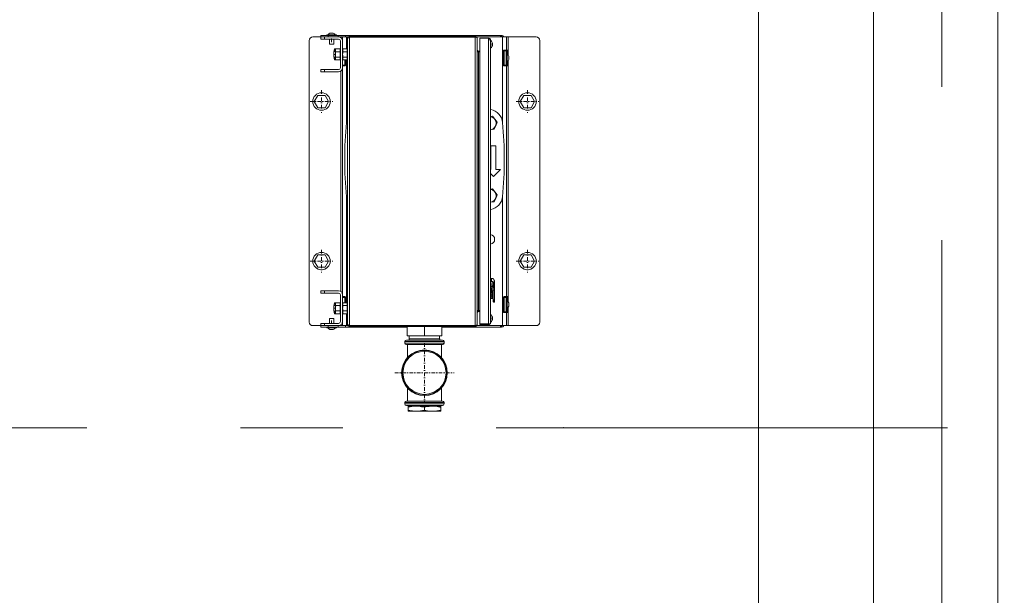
# Model space of a CAD drawing. Header units: millimetres. Extents: x -70269 to 35056, y -51814 to 48966.
# Tile 213 of 220: x -28812 to -27454, y 29549 to 30343. Entities that reach past the tile are written whole.
import ezdxf

# ---------------------------------------------------------------- set-up
doc = ezdxf.new("R2010")
doc.units = ezdxf.units.MM
for name, pattern in [('DASHDOT', [1, 0.5, -0.25, 0, -0.25]), ('Przerywana', [48, 24, -24]), ('Przerywana podwójnie', [109.361107, 52.916665, -21.166666, 14.111111, -21.166666])]:
    doc.linetypes.add(name, pattern=pattern)
for name, color, linetype, lineweight, true_color in [('00 - nowa technologia myjni_Nr_pióra__95', 7, 'Continuous', 20, 0x7c7c7c), ('103-Z Zakres opracowania_Nr_pióra__95', 7, 'Continuous', 140, 0x7c7c7c), ('410-K Osie główne_Nr_pióra__95', 7, 'Continuous', 20, 0x7c7c7c), ('420-K Ściany_Nr_pióra__95', 7, 'Continuous', 20, 0x7c7c7c), ('Nowe_460 - Stropy_Nr_pióra__95', 7, 'Continuous', 13, 0x7c7c7c)]:
    doc.layers.add(name, color=color, linetype=linetype, lineweight=lineweight, true_color=true_color)
doc.layers.add('201-A Ppoż_Nr_pióra__31', color=1, linetype='Continuous', lineweight=30)
doc.layers.add('XREF', color=8, linetype='Continuous', lineweight=9)
doc.linetypes.add('PPOZ REI 60', pattern='A,0,[1,A.01 RZUT PARTERU1.Shx,S=1.984127,R=0,X=0,Y=0],-400,0', length=400)

# ---------------------------------------------------------------- blocks, each defined once
blk = doc.blocks.new('parter 2025.10.15')
at = {"layer": '00 - nowa technologia myjni_Nr_pióra__95', "color": 8, "linetype": 'Continuous', "lineweight": 5}
for p, q in [((1004.82, 2487.19), (1004.82, 2448.39)), ((1006.42, 2487.69), (1005.32, 2487.69)), ((1007.42, 2487.89), (1006.42, 2487.89)), ((1006.42, 2487.89), (1006.42, 2487.69)), ((1006.42, 2487.69), (1006.92, 2487.69)), ((1006.42, 2487.39), (1006.42, 2487.69)), ((1006.42, 2487.39), (1006.92, 2487.39)), ((1006.92, 2487.69), (1008.87, 2487.69)), ((1006.92, 2487.39), (1006.92, 2487.69)), ((1006.92, 2487.39), (1008.87, 2487.39)), ((1007.9, 2487.99), (1007.24, 2487.99)), ((1007.24, 2487.89), (1007.24, 2487.99)), ((1007.24, 2487.89), (1007.24, 2487.99)), ((1008.81, 2487.89), (1007.42, 2487.89)), ((1007.42, 2487.89), (1007.42, 2487.69)), ((1007.62, 2487.39), (1007.62, 2486.69)), ((1007.62, 2487.39), (1007.62, 2486.69)), ((1007.69, 2488.22), (1007.79, 2488.22)), ((1007.79, 2488.22), (1007.79, 2488.22)), ((1007.79, 2488.22), (1007.79, 2488.22)), ((1007.79, 2488.22), (1007.79, 2488.22)), ((1007.79, 2488.22), (1007.8, 2488.22)), ((1007.8, 2488.22), (1008.01, 2488.22)), ((1008.6, 2487.99), (1007.9, 2487.99)), ((1008.02, 2488.22), (1008.01, 2488.22)), ((1008.01, 2488.22), (1008.02, 2488.22)), ((1008.02, 2488.22), (1008.02, 2488.22)), ((1008.02, 2488.22), (1008.14, 2488.22)), ((1008.15, 2488.22), (1008.14, 2488.22)), ((1008.15, 2488.22), (1008.14, 2488.22)), ((1008.22, 2487.39), (1008.22, 2486.69)), ((1008.22, 2487.39), (1008.22, 2486.69)), ((1008.6, 2487.89), (1008.6, 2487.99)), ((1009.85, 2487.89), (1008.81, 2487.89)), ((1008.81, 2487.89), (1008.81, 2487.69)), ((1009.85, 2487.69), (1008.87, 2487.69)), ((1009.12, 2487.14), (1009.12, 2483.44)), ((1009.17, 2487.69), (1009.42, 2487.69)), ((1009.17, 2487.6), (1009.17, 2487.69)), ((1009.97, 2487.69), (1009.42, 2487.69)), ((1009.42, 2487.15), (1009.42, 2487.69)), ((1009.42, 2487.14), (1009.42, 2483.44)), ((1009.85, 2487.89), (1009.85, 2487.69)), ((1018.55, 2487.89), (1009.85, 2487.89)), ((1010.16, 2487.69), (1009.85, 2487.69)), ((1010.16, 2487.69), (1009.97, 2487.69)), ((1009.97, 2486.04), (1009.97, 2487.69)), ((1010.1, 2487.67), (1010.15, 2487.67)), ((1010.1, 2487.51), (1010.1, 2487.67)), ((1010.1, 2487.51), (1010.1, 2448.07)), ((1010.1, 2487.51), (1010.15, 2487.51)), ((1010.18, 2487.51), (1010.15, 2487.51)), ((1010.18, 2487.67), (1010.38, 2487.67)), ((1010.18, 2487.67), (1010.18, 2487.51)), ((1010.38, 2487.79), (1027.72, 2487.79)), ((1027.72, 2487.67), (1010.38, 2487.67)), ((1010.38, 2487.67), (1010.38, 2447.91)), ((1018.55, 2487.89), (1018.55, 2487.79)), ((1018.71, 2487.89), (1018.55, 2487.89)), ((1018.71, 2487.89), (1018.71, 2487.79)), ((1018.71, 2487.89), (1018.72, 2487.89)), ((1018.72, 2487.79), (1018.72, 2487.89)), ((1018.72, 2487.89), (1031.22, 2487.89)), ((1027.72, 2487.67), (1027.86, 2487.67)), ((1027.72, 2487.67), (1027.72, 2447.91)), ((1027.86, 2487.75), (1027.82, 2487.67)), ((1031.47, 2487.69), (1027.93, 2487.69)), ((1028, 2448.07), (1028, 2487.51)), ((1028.37, 2487.42), (1028.37, 2487.54)), ((1029.54, 2487.54), (1028.37, 2487.54)), ((1028.37, 2448.16), (1028.37, 2487.42)), ((1029.54, 2487.54), (1029.54, 2487.42)), ((1029.54, 2448.16), (1029.54, 2487.42)), ((1029.73, 2487.42), (1029.54, 2487.42)), ((1029.73, 2487.26), (1029.73, 2487.42)), ((1029.73, 2487.26), (1029.77, 2487.26)), ((1029.82, 2487.42), (1029.77, 2487.42)), ((1029.82, 2487.26), (1029.77, 2487.26)), ((1029.82, 2487.42), (1029.82, 2487.26)), ((1029.82, 2487.26), (1029.82, 2448.32)), ((1031.32, 2487.89), (1031.22, 2487.89)), ((1031.22, 2487.69), (1031.22, 2487.88)), ((1031.32, 2487.89), (1031.32, 2487.69)), ((1031.33, 2487.89), (1031.32, 2487.89)), ((1032.02, 2487.69), (1031.47, 2487.69)), ((1031.47, 2487.69), (1031.47, 2476)), ((1032.02, 2487.69), (1032.27, 2487.69)), ((1032.02, 2487.69), (1032.02, 2447.89)), ((1032.27, 2485.14), (1032.27, 2487.69)), ((1036.12, 2487.69), (1032.27, 2487.69)), ((1036.62, 2448.39), (1036.62, 2487.19)), ((1007.62, 2486.69), (1007.91, 2486.69)), ((1007.91, 2486.69), (1008.22, 2486.69)), ((1008.22, 2485.69), (1008.22, 2485.29)), ((1008.44, 2485.69), (1008.22, 2485.69)), ((1008.28, 2485.87), (1008.32, 2486.04)), ((1008.28, 2485.87), (1008.32, 2486.04)), ((1008.28, 2485.87), (1008.28, 2485.69)), ((1008.48, 2486.04), (1008.32, 2486.04)), ((1008.44, 2485.87), (1008.48, 2486.04)), ((1008.44, 2485.87), (1008.48, 2486.03)), ((1008.44, 2485.87), (1008.44, 2485.57)), ((1009.07, 2486.04), (1008.48, 2486.04)), ((1008.48, 2485.64), (1008.48, 2485.66)), ((1009.07, 2485.66), (1008.48, 2485.66)), ((1009.12, 2485.87), (1009.07, 2486.04)), ((1009.07, 2485.64), (1009.07, 2485.66)), ((1009.12, 2485.87), (1009.12, 2485.57)), ((1009.42, 2485.87), (1009.46, 2486.04)), ((1010.05, 2486.04), (1009.46, 2486.04)), ((1009.46, 2485.64), (1009.46, 2485.66)), ((1010.05, 2485.66), (1009.46, 2485.66)), ((1010.1, 2485.87), (1010.05, 2486.04)), ((1010.05, 2485.64), (1010.05, 2485.66)), ((1010.1, 2485.87), (1010.1, 2485.57)), ((1028.03, 2485.7), (1028.07, 2485.76)), ((1028.37, 2485.74), (1028.16, 2485.74)), ((1031.61, 2483.79), (1031.61, 2485.79)), ((1031.71, 2485.79), (1032, 2485.79)), ((1031.71, 2485.79), (1031.71, 2483.79)), ((1031.74, 2485.89), (1031.94, 2485.89)), ((1032, 2485.79), (1032, 2483.79)), ((1032.02, 2485.47), (1032.02, 2485.79)), ((1032.05, 2485.89), (1032.14, 2485.89)), ((1032.14, 2485.79), (1032.21, 2485.79)), ((1032.14, 2485.79), (1032.14, 2485.26)), ((1032.21, 2485.79), (1032.21, 2485.2)), ((1008.22, 2485.29), (1008.22, 2484.89)), ((1008.44, 2484.89), (1008.22, 2484.89)), ((1008.44, 2484.89), (1008.22, 2484.89)), ((1008.28, 2484.89), (1008.28, 2484.71)), ((1008.28, 2484.71), (1008.32, 2484.54)), ((1008.28, 2484.71), (1008.32, 2484.54)), ((1008.31, 2484.56), (1008.32, 2484.54)), ((1008.91, 2484.54), (1008.32, 2484.54)), ((1008.91, 2484.54), (1008.32, 2484.54)), ((1008.44, 2485.57), (1008.44, 2484.71)), ((1008.44, 2484.71), (1008.48, 2484.54)), ((1008.44, 2484.71), (1008.48, 2484.55)), ((1009.07, 2484.91), (1008.48, 2484.91)), ((1009.07, 2484.54), (1008.48, 2484.54)), ((1009.12, 2484.71), (1009.07, 2484.54)), ((1009.12, 2485.57), (1009.12, 2484.71)), ((1009.42, 2484.71), (1009.46, 2484.54)), ((1009.43, 2484.64), (1009.43, 2483.79)), ((1010.05, 2484.91), (1009.46, 2484.91)), ((1010.05, 2484.54), (1009.46, 2484.54)), ((1009.72, 2484.54), (1009.72, 2483.79)), ((1009.82, 2484.54), (1009.82, 2483.79)), ((1009.97, 2476), (1009.97, 2484.54)), ((1010.1, 2484.71), (1010.05, 2484.54)), ((1010.1, 2485.57), (1010.1, 2484.71)), ((1028.06, 2485.63), (1028.07, 2485.62)), ((1028.16, 2485.62), (1028.07, 2485.62)), ((1028.16, 2485.62), (1028.37, 2485.62)), ((1028.16, 2449.96), (1028.16, 2485.62)), ((1031.71, 2484.39), (1031.61, 2484.39)), ((1032.02, 2485.47), (1032.12, 2485.47)), ((1032.12, 2484.11), (1032.12, 2485.47)), ((1032.14, 2484.32), (1032.14, 2483.79)), ((1032.21, 2484.37), (1032.21, 2483.79)), ((1032.27, 2451.14), (1032.27, 2484.43)), ((1032.35, 2484.99), (1032.34, 2484.99)), ((1032.34, 2484.99), (1032.35, 2484.99)), ((1032.34, 2484.8), (1032.35, 2484.8)), ((1032.34, 2484.8), (1032.35, 2484.79)), ((1032.34, 2484.59), (1032.35, 2484.6)), ((1032.34, 2484.59), (1032.35, 2484.59)), ((1032.35, 2485.02), (1032.35, 2484.99)), ((1032.35, 2484.99), (1032.35, 2484.99)), ((1032.35, 2484.99), (1032.35, 2484.8)), ((1032.35, 2484.79), (1032.35, 2484.8)), ((1032.35, 2484.79), (1032.35, 2484.6)), ((1032.35, 2484.6), (1032.35, 2484.59)), ((1032.35, 2484.59), (1032.35, 2484.59)), ((1032.35, 2484.59), (1032.35, 2484.56)), ((1006.92, 2483.19), (1006.42, 2483.19)), ((1006.42, 2483.19), (1006.42, 2482.89)), ((1008.87, 2483.19), (1006.92, 2483.19)), ((1006.92, 2483.19), (1006.92, 2482.89)), ((1009.17, 2452.6), (1009.17, 2482.98)), ((1009.42, 2452.15), (1009.42, 2483.44)), ((1009.72, 2483.79), (1009.43, 2483.79)), ((1009.69, 2483.69), (1009.49, 2483.69)), ((1031.71, 2483.79), (1032, 2483.79)), ((1031.74, 2483.69), (1031.94, 2483.69)), ((1032.02, 2483.79), (1032.02, 2484.11)), ((1032.02, 2484.11), (1032.12, 2484.11)), ((1032.05, 2483.69), (1032.14, 2483.69)), ((1032.14, 2483.79), (1032.21, 2483.79)), ((1006.92, 2482.89), (1006.42, 2482.89)), ((1008.87, 2482.89), (1006.92, 2482.89)), ((1006.02, 2479.64), (1005.53, 2478.79)), ((1007.01, 2479.64), (1006.02, 2479.64)), ((1007.5, 2478.79), (1007.01, 2479.64)), ((1034.42, 2479.64), (1033.93, 2478.79)), ((1035.41, 2479.64), (1034.42, 2479.64)), ((1035.9, 2478.79), (1035.41, 2479.64)), ((1005.53, 2478.79), (1006.02, 2477.94)), ((1006.02, 2477.94), (1007.01, 2477.94)), ((1007.01, 2477.94), (1007.5, 2478.79)), ((1033.93, 2478.79), (1034.42, 2477.94)), ((1034.42, 2477.94), (1035.41, 2477.94)), ((1035.41, 2477.94), (1035.9, 2478.79)), ((1029.82, 2476.71), (1030.11, 2476.75)), ((1030.11, 2476.75), (1030.43, 2476.34)), ((1030.43, 2476.34), (1030.75, 2475.92)), ((1029.83, 2474.9), (1029.82, 2474.89)), ((1030.35, 2474.96), (1029.83, 2474.9)), ((1030.55, 2475.44), (1030.35, 2474.96)), ((1030.75, 2475.92), (1030.55, 2475.44)), ((1030.58, 2472.69), (1029.88, 2472.69)), ((1029.88, 2472.69), (1029.88, 2469.42)), ((1030.58, 2472.69), (1030.58, 2469.42)), ((1029.88, 2469.42), (1029.82, 2469.42)), ((1030.23, 2468.47), (1031.18, 2469.42)), ((1031.18, 2469.42), (1030.58, 2469.42)), ((1029.82, 2468.88), (1030.23, 2468.47)), ((1029.82, 2466.71), (1030.11, 2466.75)), ((1030.11, 2466.75), (1030.43, 2466.34)), ((1009.97, 2451.04), (1009.97, 2465.57)), ((1030.55, 2465.44), (1030.35, 2464.96)), ((1030.43, 2466.34), (1030.75, 2465.92)), ((1030.75, 2465.92), (1030.55, 2465.44)), ((1031.47, 2465.57), (1031.47, 2447.89)), ((1029.83, 2464.9), (1029.82, 2464.89)), ((1030.35, 2464.96), (1029.83, 2464.9)), ((1006.02, 2457.64), (1005.53, 2456.79)), ((1007.01, 2457.64), (1006.02, 2457.64)), ((1007.5, 2456.79), (1007.01, 2457.64)), ((1034.42, 2457.64), (1033.93, 2456.79)), ((1035.41, 2457.64), (1034.42, 2457.64)), ((1035.9, 2456.79), (1035.41, 2457.64)), ((1005.53, 2456.79), (1006.02, 2455.94)), ((1006.02, 2455.94), (1007.01, 2455.94)), ((1007.01, 2455.94), (1007.5, 2456.79)), ((1033.93, 2456.79), (1034.42, 2455.94)), ((1034.42, 2455.94), (1035.41, 2455.94)), ((1035.41, 2455.94), (1035.9, 2456.79)), ((1029.82, 2454.41), (1029.97, 2454.41)), ((1029.97, 2454.41), (1029.97, 2453.96)), ((1029.82, 2453.96), (1029.97, 2453.96)), ((1029.82, 2453.96), (1030.09, 2453.96)), ((1030, 2453.28), (1029.82, 2453.28)), ((1030.09, 2453.96), (1030.09, 2453.96)), ((1030.09, 2453.96), (1030.09, 2453.96)), ((1030.09, 2453.96), (1030.09, 2453.96)), ((1030.23, 2453.49), (1030.22, 2453.4)), ((1030.25, 2453.81), (1030.25, 2453.81)), ((1030.37, 2452.78), (1030.37, 2454.02)), ((1006.42, 2452.69), (1006.92, 2452.69)), ((1006.42, 2452.39), (1006.42, 2452.69)), ((1006.42, 2452.39), (1006.92, 2452.39)), ((1006.92, 2452.69), (1008.87, 2452.69)), ((1006.92, 2452.39), (1006.92, 2452.69)), ((1006.92, 2452.39), (1008.87, 2452.39)), ((1009.12, 2452.14), (1009.12, 2448.44)), ((1009.42, 2452.14), (1009.42, 2448.44)), ((1009.43, 2450.93), (1009.43, 2451.79)), ((1009.72, 2451.79), (1009.43, 2451.79)), ((1009.69, 2451.89), (1009.49, 2451.89)), ((1009.72, 2451.04), (1009.72, 2451.79)), ((1009.82, 2451.79), (1009.82, 2451.04)), ((1029.92, 2452.16), (1029.82, 2452.16)), ((1030.09, 2452.13), (1030.1, 2452.22)), ((1030.09, 2452.13), (1030.09, 2452.13)), ((1030.09, 2452.13), (1030.1, 2452.1)), ((1030.1, 2452.1), (1030.09, 2452.1)), ((1030.09, 2452.07), (1030.1, 2452.07)), ((1030.11, 2452.48), (1030.1, 2452.24)), ((1030.1, 2452.3), (1030.12, 2452.3)), ((1030.1, 2452.22), (1030.1, 2452.22)), ((1030.1, 2452.22), (1030.11, 2452.18)), ((1030.1, 2452.19), (1030.12, 2452.19)), ((1030.11, 2452.18), (1030.1, 2452.1)), ((1030.1, 2452.07), (1030.11, 2452.16)), ((1030.11, 2452.16), (1030.1, 2452.16)), ((1030.13, 2451.88), (1030.1, 2452.07)), ((1030.1, 2451.97), (1030.12, 2451.83)), ((1030.11, 2452.48), (1030.13, 2452.37)), ((1030.11, 2452.38), (1030.13, 2452.38)), ((1030.11, 2452.37), (1030.12, 2452.37)), ((1030.11, 2452.16), (1030.13, 2451.98)), ((1030.11, 2451.88), (1030.13, 2451.88)), ((1030.21, 2451.76), (1030.11, 2451.76)), ((1030.14, 2452.81), (1030.12, 2452.57)), ((1030.12, 2452.62), (1030.14, 2452.62)), ((1030.12, 2452.3), (1030.12, 2452.37)), ((1030.14, 2452.04), (1030.12, 2452.19)), ((1030.12, 2452.04), (1030.14, 2452.04)), ((1030.12, 2451.87), (1030.13, 2451.87)), ((1030.12, 2451.84), (1030.14, 2451.84)), ((1030.13, 2452.74), (1030.15, 2452.74)), ((1030.13, 2452.72), (1030.15, 2452.72)), ((1030.13, 2452.49), (1030.14, 2452.49)), ((1030.15, 2452.2), (1030.13, 2452.33)), ((1030.13, 2452.33), (1030.13, 2452.33)), ((1030.13, 2452.32), (1030.13, 2452.28)), ((1030.13, 2452.27), (1030.14, 2452.14)), ((1030.13, 2452.2), (1030.15, 2452.2)), ((1030.13, 2451.98), (1030.14, 2452.04)), ((1030.13, 2451.98), (1030.13, 2451.98)), ((1030.14, 2452.82), (1030.15, 2452.82)), ((1030.14, 2452.62), (1030.15, 2452.72)), ((1030.16, 2452.36), (1030.14, 2452.49)), ((1030.14, 2452.36), (1030.16, 2452.36)), ((1030.15, 2452.19), (1030.14, 2452.15)), ((1030.14, 2452.19), (1030.15, 2452.19)), ((1030.14, 2452.15), (1030.14, 2452.15)), ((1030.14, 2452), (1030.14, 2452.04)), ((1030.14, 2452.03), (1030.14, 2452.03)), ((1030.14, 2452), (1030.14, 2451.89)), ((1030.17, 2452.66), (1030.15, 2452.82)), ((1030.15, 2452.73), (1030.16, 2452.63)), ((1030.15, 2452.62), (1030.15, 2452.6)), ((1030.15, 2452.6), (1030.15, 2452.62)), ((1030.15, 2452.62), (1030.15, 2452.62)), ((1030.15, 2452.6), (1030.15, 2452.54)), ((1030.15, 2452.6), (1030.15, 2452.6)), ((1030.15, 2452.57), (1030.15, 2452.54)), ((1030.15, 2452.3), (1030.16, 2452.35)), ((1030.15, 2452.35), (1030.16, 2452.35)), ((1030.16, 2452.3), (1030.15, 2452.18)), ((1030.15, 2452.3), (1030.15, 2452.3)), ((1030.15, 2452.16), (1030.15, 2452.16)), ((1030.15, 2452.12), (1030.15, 2452.04)), ((1030.16, 2452.66), (1030.17, 2452.66)), ((1030.16, 2452.63), (1030.16, 2452.49)), ((1030.16, 2452.45), (1030.17, 2452.61)), ((1030.16, 2452.61), (1030.17, 2452.61)), ((1030.16, 2452.49), (1030.16, 2452.45)), ((1030.16, 2452.45), (1030.16, 2452.45)), ((1030.16, 2452.3), (1030.16, 2452.35)), ((1030.16, 2452.34), (1030.16, 2452.34)), ((1030.18, 2452.53), (1030.17, 2452.37)), ((1030.17, 2452.39), (1030.17, 2452.39)), ((1030.37, 2452.78), (1030.21, 2452.78)), ((1030.21, 2451.76), (1030.21, 2452.78)), ((1030.21, 2451.47), (1030.21, 2451.73)), ((1030.37, 2451.37), (1030.37, 2452.78)), ((1031.61, 2449.79), (1031.61, 2451.79)), ((1031.71, 2451.79), (1032, 2451.79)), ((1031.71, 2449.79), (1031.71, 2451.79)), ((1031.74, 2451.89), (1031.94, 2451.89)), ((1032, 2449.79), (1032, 2451.79)), ((1032.02, 2451.47), (1032.02, 2451.79)), ((1032.05, 2451.89), (1032.14, 2451.89)), ((1032.14, 2451.79), (1032.14, 2451.26)), ((1032.14, 2451.79), (1032.21, 2451.79)), ((1032.21, 2451.79), (1032.21, 2451.2)), ((1008.22, 2450.69), (1008.22, 2450.29)), ((1008.44, 2450.69), (1008.22, 2450.69)), ((1008.28, 2450.87), (1008.32, 2451.04)), ((1008.28, 2450.87), (1008.28, 2450.69)), ((1008.48, 2451.04), (1008.32, 2451.04)), ((1008.44, 2450.87), (1008.48, 2451.04)), ((1008.44, 2450.87), (1008.46, 2450.95)), ((1008.44, 2450.87), (1008.44, 2450.57)), ((1008.44, 2450.57), (1008.44, 2449.71)), ((1008.46, 2450.95), (1008.46, 2450.95)), ((1009.07, 2451.04), (1008.48, 2451.04)), ((1008.48, 2450.64), (1008.48, 2450.66)), ((1009.07, 2450.66), (1008.48, 2450.66)), ((1009.12, 2450.87), (1009.07, 2451.04)), ((1009.07, 2450.64), (1009.07, 2450.66)), ((1009.12, 2450.87), (1009.12, 2450.57)), ((1009.12, 2450.57), (1009.12, 2449.71)), ((1009.42, 2450.87), (1009.46, 2451.04)), ((1009.42, 2450.87), (1009.44, 2450.95)), ((1009.44, 2450.95), (1009.44, 2450.95)), ((1010.05, 2451.04), (1009.46, 2451.04)), ((1009.46, 2450.64), (1009.46, 2450.66)), ((1010.05, 2450.66), (1009.46, 2450.66)), ((1010.1, 2450.87), (1010.05, 2451.04)), ((1010.05, 2450.64), (1010.05, 2450.66)), ((1010.1, 2450.87), (1010.1, 2450.57)), ((1010.1, 2450.57), (1010.1, 2449.71)), ((1029.95, 2451.61), (1029.82, 2451.61)), ((1029.96, 2451.61), (1029.95, 2451.61)), ((1030.13, 2451.61), (1029.96, 2451.61)), ((1030.09, 2451.61), (1030.09, 2451.61)), ((1030.21, 2451.47), (1030.21, 2451.2)), ((1030.21, 2451.2), (1030.21, 2451.47)), ((1030.26, 2451.38), (1030.26, 2451.15)), ((1030.26, 2451.38), (1030.26, 2451.38)), ((1030.26, 2451.15), (1030.32, 2451.15)), ((1030.32, 2451.15), (1030.32, 2451.32)), ((1030.37, 2451.37), (1030.37, 2451.37)), ((1030.37, 2451.37), (1030.37, 2451.2)), ((1030.37, 2451.37), (1030.37, 2451.37)), ((1031.61, 2451.19), (1031.71, 2451.19)), ((1032.02, 2451.47), (1032.12, 2451.47)), ((1032.12, 2450.11), (1032.12, 2451.47)), ((1032.21, 2450.37), (1032.21, 2449.79)), ((1032.27, 2447.89), (1032.27, 2450.43)), ((1032.35, 2450.99), (1032.34, 2450.99)), ((1032.34, 2450.99), (1032.35, 2450.99)), ((1032.34, 2450.8), (1032.35, 2450.8)), ((1032.34, 2450.8), (1032.35, 2450.79)), ((1032.34, 2450.59), (1032.35, 2450.6)), ((1032.34, 2450.59), (1032.35, 2450.59)), ((1032.35, 2451.02), (1032.35, 2450.99)), ((1032.35, 2450.99), (1032.35, 2450.99)), ((1032.35, 2450.99), (1032.35, 2450.8)), ((1032.35, 2450.79), (1032.35, 2450.8)), ((1032.35, 2450.79), (1032.35, 2450.6)), ((1032.35, 2450.6), (1032.35, 2450.59)), ((1032.35, 2450.59), (1032.35, 2450.59)), ((1032.35, 2450.59), (1032.35, 2450.56)), ((1008.22, 2450.29), (1008.22, 2449.89)), ((1008.44, 2449.89), (1008.22, 2449.89)), ((1008.44, 2449.89), (1008.22, 2449.89)), ((1008.28, 2449.89), (1008.28, 2449.71)), ((1008.28, 2449.71), (1008.32, 2449.54)), ((1008.91, 2449.54), (1008.32, 2449.54)), ((1008.44, 2449.71), (1008.48, 2449.54)), ((1008.44, 2449.71), (1008.46, 2449.63)), ((1008.46, 2449.63), (1008.46, 2449.63)), ((1009.07, 2449.91), (1008.48, 2449.91)), ((1009.07, 2449.54), (1008.48, 2449.54)), ((1009.12, 2449.71), (1009.07, 2449.54)), ((1009.42, 2449.71), (1009.46, 2449.54)), ((1009.42, 2449.71), (1009.44, 2449.63)), ((1009.44, 2449.63), (1009.44, 2449.63)), ((1010.05, 2449.91), (1009.46, 2449.91)), ((1010.05, 2449.54), (1009.46, 2449.54)), ((1009.97, 2447.89), (1009.97, 2449.54)), ((1010.1, 2449.71), (1010.05, 2449.54)), ((1028.07, 2449.81), (1028.03, 2449.88)), ((1028.06, 2449.94), (1028.07, 2449.96)), ((1028.07, 2449.96), (1028.16, 2449.96)), ((1028.37, 2449.96), (1028.16, 2449.96)), ((1028.16, 2449.84), (1028.37, 2449.84)), ((1031.71, 2449.79), (1032, 2449.79)), ((1031.94, 2449.69), (1031.74, 2449.69)), ((1032.02, 2449.79), (1032.02, 2450.11)), ((1032.02, 2450.11), (1032.12, 2450.11)), ((1032.14, 2449.69), (1032.05, 2449.69)), ((1032.14, 2450.32), (1032.14, 2449.79)), ((1032.14, 2449.79), (1032.21, 2449.79)), ((1005.32, 2447.89), (1006.42, 2447.89)), ((1006.92, 2448.19), (1006.42, 2448.19)), ((1006.42, 2448.19), (1006.42, 2447.89)), ((1006.92, 2447.89), (1006.42, 2447.89)), ((1007.42, 2447.89), (1006.42, 2447.89)), ((1006.42, 2447.89), (1006.42, 2447.69)), ((1007.42, 2447.69), (1006.42, 2447.69)), ((1008.87, 2448.19), (1006.92, 2448.19)), ((1006.92, 2448.19), (1006.92, 2447.89)), ((1008.87, 2447.89), (1006.92, 2447.89)), ((1007.24, 2447.69), (1008.6, 2447.69)), ((1007.24, 2447.69), (1007.24, 2447.59)), ((1007.24, 2447.69), (1007.24, 2447.59)), ((1008.81, 2447.89), (1007.42, 2447.89)), ((1007.42, 2447.89), (1007.42, 2447.69)), ((1008.81, 2447.69), (1007.42, 2447.69)), ((1008.22, 2448.89), (1007.62, 2448.89)), ((1007.62, 2448.19), (1007.62, 2448.89)), ((1007.62, 2448.19), (1007.62, 2448.89)), ((1008.22, 2448.19), (1008.22, 2448.89)), ((1008.6, 2447.69), (1008.6, 2447.59)), ((1009.85, 2447.89), (1008.81, 2447.89)), ((1008.81, 2447.89), (1008.81, 2447.69)), ((1009.85, 2447.69), (1008.81, 2447.69)), ((1009.17, 2447.89), (1009.17, 2447.98)), ((1009.42, 2447.89), (1009.42, 2448.44)), ((1010.16, 2447.89), (1009.85, 2447.89)), ((1009.85, 2447.89), (1009.85, 2447.69)), ((1018.32, 2447.69), (1009.85, 2447.69)), ((1010.1, 2448.07), (1010.15, 2448.07)), ((1010.15, 2448.07), (1010.18, 2448.07)), ((1010.18, 2448.07), (1010.18, 2447.91)), ((1010.38, 2447.91), (1010.18, 2447.91)), ((1010.38, 2447.91), (1027.72, 2447.91)), ((1027.72, 2447.79), (1010.38, 2447.79)), ((1018.32, 2446.49), (1018.32, 2447.79)), ((1020.72, 2446.49), (1020.72, 2447.79)), ((1023.12, 2446.49), (1023.12, 2447.79)), ((1023.12, 2447.69), (1031.22, 2447.69)), ((1027.86, 2447.91), (1027.72, 2447.91)), ((1027.82, 2447.91), (1027.86, 2447.83)), ((1027.93, 2447.89), (1031.47, 2447.89)), ((1028.37, 2448.16), (1029.54, 2448.16)), ((1029.54, 2448.16), (1028.37, 2448.16)), ((1028.37, 2448.04), (1028.37, 2448.16)), ((1028.37, 2448.04), (1029.54, 2448.04)), ((1029.54, 2448.16), (1029.82, 2448.16)), ((1029.54, 2448.04), (1029.54, 2448.16)), ((1029.7, 2448.16), (1029.73, 2448.12)), ((1029.82, 2448.16), (1029.82, 2448.32)), ((1031.22, 2447.89), (1031.22, 2447.75)), ((1031.32, 2447.69), (1031.22, 2447.69)), ((1031.3, 2447.89), (1031.32, 2447.89)), ((1031.33, 2447.89), (1031.32, 2447.89)), ((1031.32, 2447.89), (1031.32, 2447.69)), ((1031.33, 2447.69), (1031.32, 2447.69)), ((1031.47, 2447.89), (1032.02, 2447.89)), ((1032.27, 2447.89), (1032.02, 2447.89)), ((1032.27, 2447.89), (1036.12, 2447.89)), ((1007.24, 2447.59), (1008.6, 2447.59)), ((1007.71, 2447.36), (1007.69, 2447.36)), ((1007.72, 2447.36), (1007.71, 2447.36)), ((1007.72, 2447.36), (1007.72, 2447.36)), ((1007.72, 2447.36), (1007.72, 2447.36)), ((1007.72, 2447.36), (1007.72, 2447.36)), ((1007.92, 2447.36), (1007.72, 2447.36)), ((1007.93, 2447.36), (1007.92, 2447.36)), ((1007.92, 2447.36), (1007.92, 2447.36)), ((1007.92, 2447.36), (1007.93, 2447.36)), ((1008.11, 2447.36), (1007.93, 2447.36)), ((1008.11, 2447.36), (1008.12, 2447.36)), ((1008.11, 2447.36), (1008.12, 2447.36)), ((1008.12, 2447.36), (1008.12, 2447.36)), ((1008.14, 2447.36), (1008.12, 2447.36)), ((1018.32, 2446.49), (1020.72, 2446.49)), ((1018.62, 2446.49), (1018.62, 2446.08)), ((1020.72, 2446.49), (1023.12, 2446.49)), ((1022.81, 2446.49), (1022.81, 2446.08)), ((1018.02, 2445.69), (1018.02, 2445.49)), ((1018.02, 2445.69), (1023.42, 2445.69)), ((1023.42, 2445.49), (1018.02, 2445.49)), ((1023.22, 2445.89), (1018.22, 2445.89)), ((1018.22, 2445.29), (1023.22, 2445.29)), ((1018.37, 2443.49), (1018.37, 2445.29)), ((1018.59, 2445.9), (1018.59, 2446.08)), ((1018.59, 2446.08), (1022.84, 2446.08)), ((1018.59, 2445.9), (1022.84, 2445.9)), ((1018.62, 2445.89), (1018.62, 2445.9)), ((1022.81, 2445.89), (1022.81, 2445.9)), ((1022.84, 2445.9), (1022.84, 2446.08)), ((1023.07, 2443.49), (1023.07, 2445.29)), ((1023.42, 2445.69), (1023.42, 2445.49)), ((1018.37, 2437.49), (1018.37, 2439.29)), ((1023.07, 2437.49), (1023.07, 2439.29)), ((1018.02, 2437.29), (1018.02, 2437.09)), ((1018.02, 2437.29), (1023.42, 2437.29)), ((1023.42, 2437.09), (1018.02, 2437.09)), ((1023.22, 2437.49), (1018.22, 2437.49)), ((1023.22, 2436.89), (1018.22, 2436.89)), ((1019.59, 2436.79), (1018.47, 2436.79)), ((1018.47, 2436.79), (1018.47, 2436.63)), ((1018.62, 2436.79), (1018.62, 2436.89)), ((1021.79, 2436.79), (1019.59, 2436.79)), ((1021.84, 2436.79), (1021.79, 2436.79)), ((1021.79, 2436.79), (1021.84, 2436.79)), ((1022.97, 2436.79), (1021.84, 2436.79)), ((1022.81, 2436.79), (1022.81, 2436.89)), ((1022.97, 2436.63), (1022.97, 2436.79)), ((1023.42, 2437.29), (1023.42, 2437.09)), ((1018.47, 2436.25), (1018.47, 2436.63)), ((1018.47, 2436.25), (1018.47, 2436.09)), ((1019.59, 2436.09), (1018.47, 2436.09)), ((1021.79, 2436.09), (1019.59, 2436.09)), ((1020.72, 2436.25), (1020.72, 2436.63)), ((1021.84, 2436.09), (1021.79, 2436.09)), ((1021.84, 2436.09), (1021.79, 2436.09)), ((1022.97, 2436.09), (1021.84, 2436.09)), ((1022.97, 2436.25), (1022.97, 2436.63)), ((1022.97, 2436.09), (1022.97, 2436.25))]:
    blk.add_line(p, q, dxfattribs=at)
at = {"layer": '00 - nowa technologia myjni_Nr_pióra__95', "color": 8, "linetype": 'DASHDOT', "lineweight": 5}
for p, q in [((1006.92, 2487.36), (1006.92, 2487.72)), ((1007.42, 2487.91), (1007.42, 2487.67)), ((1007.92, 2487.88), (1007.92, 2488)), ((1007.92, 2487.46), (1007.92, 2486.62)), ((1008.81, 2487.91), (1008.81, 2487.67)), ((1018.62, 2487.9), (1018.62, 2487.78)), ((1008.51, 2485.29), (1008.19, 2485.29)), ((1009.12, 2485.29), (1009.07, 2485.29)), ((1009.41, 2485.29), (1009.47, 2485.29)), ((1010.1, 2485.29), (1010.05, 2485.29)), ((1031.6, 2484.39), (1031.72, 2484.39)), ((1032.01, 2484.79), (1032.13, 2484.79)), ((1006.92, 2483.22), (1006.92, 2482.86)), ((1006.52, 2480.35), (1006.52, 2477.23)), ((1034.92, 2480.35), (1034.92, 2477.23)), ((1004.96, 2478.79), (1008.08, 2478.79)), ((1033.36, 2478.79), (1036.48, 2478.79)), ((1006.52, 2458.35), (1006.52, 2455.23)), ((1034.92, 2458.35), (1034.92, 2455.23)), ((1004.96, 2456.79), (1008.08, 2456.79)), ((1033.36, 2456.79), (1036.48, 2456.79)), ((1006.92, 2452.36), (1006.92, 2452.72)), ((1029.8, 2452), (1029.97, 2452)), ((1030.1, 2452.13), (1030.09, 2452.13)), ((1030.1, 2452.25), (1030.12, 2452.25)), ((1030.12, 2452.57), (1030.14, 2452.57)), ((1030.13, 2452.28), (1030.13, 2452.28)), ((1030.15, 2452.19), (1030.13, 2452.19)), ((1030.15, 2452.59), (1030.15, 2452.59)), ((1030.15, 2452.14), (1030.15, 2452.14)), ((1030.18, 2452.5), (1030.17, 2452.5)), ((1031.6, 2451.19), (1031.72, 2451.19)), ((1032.01, 2450.79), (1032.13, 2450.79)), ((1008.51, 2450.29), (1008.19, 2450.29)), ((1009.12, 2450.29), (1009.07, 2450.29)), ((1009.41, 2450.29), (1009.47, 2450.29)), ((1010.1, 2450.29), (1010.05, 2450.29)), ((1006.92, 2448.22), (1006.92, 2447.86)), ((1007.42, 2447.91), (1007.42, 2447.67)), ((1007.92, 2448.12), (1007.92, 2448.96)), ((1007.92, 2447.7), (1007.92, 2447.58)), ((1008.81, 2447.91), (1008.81, 2447.67)), ((1020.72, 2445.48), (1020.72, 2437.29)), ((1016.62, 2441.39), (1024.81, 2441.39)), ((1020.72, 2436.92), (1020.72, 2436.6)), ((1020.72, 2436.04), (1020.72, 2436.27))]:
    blk.add_line(p, q, dxfattribs=at)
at = {"layer": '00 - nowa technologia myjni_Nr_pióra__95', "color": 8, "linetype": 'Continuous', "lineweight": 5}
for points in [[(1018.71, 2487.89), (1018.71, 2487.89), (1018.71, 2487.89), (1018.72, 2487.89)], [(1028, 2487.51), (1027.99, 2487.54), (1027.97, 2487.57), (1027.95, 2487.61), (1027.92, 2487.63), (1027.86, 2487.67)], [(1031.22, 2487.88), (1031.22, 2487.88), (1031.22, 2487.88), (1031.22, 2487.88), (1031.24, 2487.89), (1031.26, 2487.89), (1031.32, 2487.89)], [(1008.32, 2486.04), (1008.3, 2485.95), (1008.3, 2485.89), (1008.29, 2485.84), (1008.3, 2485.78), (1008.31, 2485.69)], [(1008.48, 2486.04), (1008.46, 2485.95), (1008.46, 2485.89), (1008.45, 2485.84), (1008.46, 2485.78), (1008.47, 2485.72), (1008.48, 2485.66)], [(1008.48, 2485.64), (1008.46, 2485.45), (1008.45, 2485.3), (1008.46, 2485.15), (1008.47, 2485.04), (1008.48, 2484.91)], [(1009.07, 2486.04), (1009.09, 2485.95), (1009.1, 2485.89), (1009.1, 2485.84), (1009.09, 2485.78), (1009.08, 2485.72), (1009.07, 2485.66)], [(1009.07, 2485.64), (1009.09, 2485.45), (1009.1, 2485.3), (1009.09, 2485.15), (1009.08, 2485.04), (1009.07, 2484.91)], [(1009.46, 2486.04), (1009.44, 2485.95), (1009.44, 2485.89), (1009.43, 2485.84), (1009.44, 2485.78), (1009.45, 2485.72), (1009.46, 2485.66)], [(1009.46, 2485.64), (1009.44, 2485.45), (1009.43, 2485.3), (1009.44, 2485.15), (1009.45, 2485.04), (1009.46, 2484.91)], [(1010.05, 2486.04), (1010.07, 2485.95), (1010.08, 2485.89), (1010.08, 2485.84), (1010.07, 2485.78), (1010.06, 2485.72), (1010.05, 2485.66)], [(1010.05, 2485.64), (1010.07, 2485.45), (1010.08, 2485.3), (1010.07, 2485.15), (1010.06, 2485.04), (1010.05, 2484.91)], [(1028, 2485.9), (1028, 2485.87), (1028.01, 2485.84), (1028.02, 2485.81), (1028.04, 2485.78), (1028.07, 2485.76)], [(1028.07, 2485.62), (1028.03, 2485.71), (1028.02, 2485.74), (1028, 2485.81), (1028, 2485.89)], [(1031.61, 2485.79), (1031.61, 2485.82), (1031.63, 2485.84), (1031.66, 2485.86), (1031.69, 2485.88), (1031.72, 2485.89), (1031.74, 2485.89)], [(1031.69, 2485.88), (1031.7, 2485.87), (1031.71, 2485.83), (1031.71, 2485.79)], [(1031.94, 2485.89), (1031.97, 2485.88), (1031.98, 2485.86), (1031.99, 2485.83), (1032, 2485.79)], [(1032.02, 2485.79), (1032.03, 2485.85), (1032.04, 2485.87), (1032.04, 2485.88), (1032.05, 2485.89), (1032.05, 2485.89)], [(1032.04, 2485.88), (1032.08, 2485.87), (1032.1, 2485.86), (1032.11, 2485.84), (1032.13, 2485.82), (1032.14, 2485.79)], [(1032.14, 2485.89), (1032.16, 2485.89), (1032.17, 2485.88), (1032.18, 2485.87), (1032.19, 2485.85), (1032.2, 2485.82), (1032.21, 2485.79)], [(1008.31, 2484.89), (1008.3, 2484.82), (1008.3, 2484.77), (1008.29, 2484.71), (1008.3, 2484.66), (1008.31, 2484.6), (1008.32, 2484.54)], [(1008.48, 2484.91), (1008.46, 2484.82), (1008.46, 2484.77), (1008.45, 2484.71), (1008.46, 2484.66), (1008.47, 2484.6), (1008.48, 2484.54)], [(1009.07, 2484.91), (1009.09, 2484.82), (1009.1, 2484.77), (1009.1, 2484.71), (1009.09, 2484.66), (1009.08, 2484.6), (1009.07, 2484.54)], [(1009.46, 2484.91), (1009.44, 2484.82), (1009.44, 2484.77), (1009.43, 2484.71), (1009.44, 2484.66), (1009.45, 2484.6), (1009.46, 2484.54)], [(1010.05, 2484.91), (1010.07, 2484.82), (1010.08, 2484.77), (1010.08, 2484.71), (1010.07, 2484.66), (1010.06, 2484.6), (1010.05, 2484.54)], [(1009.49, 2483.69), (1009.46, 2483.7), (1009.45, 2483.71), (1009.44, 2483.75), (1009.43, 2483.79)], [(1009.82, 2483.79), (1009.82, 2483.76), (1009.8, 2483.74), (1009.77, 2483.71), (1009.74, 2483.7), (1009.71, 2483.69), (1009.69, 2483.69)], [(1009.74, 2483.7), (1009.73, 2483.71), (1009.72, 2483.75), (1009.72, 2483.79)], [(1031.74, 2483.69), (1031.7, 2483.7), (1031.66, 2483.71), (1031.63, 2483.74), (1031.62, 2483.75), (1031.61, 2483.77), (1031.61, 2483.79)], [(1031.71, 2483.79), (1031.7, 2483.73), (1031.7, 2483.71), (1031.69, 2483.7)], [(1032, 2483.79), (1032, 2483.75), (1031.99, 2483.72), (1031.97, 2483.7), (1031.95, 2483.69), (1031.94, 2483.69)], [(1032.05, 2483.69), (1032.05, 2483.69), (1032.04, 2483.69), (1032.04, 2483.7), (1032.03, 2483.72), (1032.03, 2483.76), (1032.02, 2483.79)], [(1032.04, 2483.69), (1032.08, 2483.71), (1032.1, 2483.72), (1032.11, 2483.74), (1032.13, 2483.76), (1032.14, 2483.79)], [(1032.14, 2483.69), (1032.16, 2483.69), (1032.17, 2483.7), (1032.18, 2483.71), (1032.19, 2483.72), (1032.2, 2483.75), (1032.21, 2483.79)], [(1029.97, 2454.41), (1030.03, 2454.41), (1030.08, 2454.4), (1030.14, 2454.38), (1030.18, 2454.35), (1030.23, 2454.32), (1030.27, 2454.28), (1030.3, 2454.23), (1030.33, 2454.18), (1030.35, 2454.13), (1030.36, 2454.08), (1030.37, 2454.02)], [(1030, 2453.28), (1030.02, 2453.57), (1030.02, 2453.64), (1030.05, 2453.8), (1030.06, 2453.88)], [(1030.15, 2453.22), (1030.14, 2453.23), (1030.13, 2453.24), (1030.1, 2453.26), (1030.06, 2453.27), (1030, 2453.28)], [(1030.25, 2453.81), (1030.25, 2453.84), (1030.24, 2453.87), (1030.21, 2453.91), (1030.2, 2453.92), (1030.18, 2453.94), (1030.15, 2453.95), (1030.13, 2453.96), (1030.09, 2453.96)], [(1030.15, 2453.22), (1030.16, 2453.36), (1030.18, 2453.51), (1030.2, 2453.66), (1030.21, 2453.72), (1030.22, 2453.77), (1030.23, 2453.79), (1030.24, 2453.8), (1030.24, 2453.8), (1030.24, 2453.8), (1030.25, 2453.81)], [(1009.43, 2451.79), (1009.44, 2451.82), (1009.44, 2451.85), (1009.46, 2451.88), (1009.48, 2451.89), (1009.49, 2451.89)], [(1009.69, 2451.89), (1009.73, 2451.88), (1009.77, 2451.86), (1009.8, 2451.84), (1009.81, 2451.82), (1009.82, 2451.81), (1009.82, 2451.79)], [(1009.72, 2451.79), (1009.73, 2451.85), (1009.73, 2451.87), (1009.74, 2451.88)], [(1029.95, 2451.61), (1029.95, 2451.61), (1029.95, 2451.61), (1029.95, 2451.61), (1029.94, 2451.62), (1029.94, 2451.66), (1029.93, 2451.74), (1029.92, 2451.86), (1029.92, 2451.98), (1029.92, 2452.16)], [(1030.08, 2452.1), (1030.06, 2452.12), (1030.05, 2452.13), (1030.03, 2452.14), (1029.99, 2452.15), (1029.92, 2452.16)], [(1030.11, 2451.76), (1030.11, 2451.73), (1030.09, 2451.69), (1030.07, 2451.66), (1030.05, 2451.64), (1030.01, 2451.62), (1029.98, 2451.61), (1029.96, 2451.61)], [(1030.11, 2451.76), (1030.11, 2451.76), (1030.1, 2451.77), (1030.1, 2451.77), (1030.09, 2451.79), (1030.08, 2451.82), (1030.07, 2451.92), (1030.07, 2452.01), (1030.08, 2452.1)], [(1030.1, 2452.24), (1030.09, 2452.13), (1030.1, 2452.02), (1030.1, 2451.97)], [(1030.12, 2452.37), (1030.12, 2452.37), (1030.12, 2452.38), (1030.12, 2452.38)], [(1030.12, 2451.83), (1030.12, 2451.81), (1030.13, 2451.8), (1030.13, 2451.8), (1030.13, 2451.8)], [(1030.13, 2452.38), (1030.13, 2452.38), (1030.13, 2452.37)], [(1030.13, 2452.33), (1030.13, 2452.33), (1030.13, 2452.33)], [(1030.13, 2452.33), (1030.13, 2452.33), (1030.13, 2452.33), (1030.13, 2452.32)], [(1030.13, 2451.98), (1030.13, 2451.98), (1030.13, 2451.98)], [(1030.13, 2451.98), (1030.13, 2451.98), (1030.13, 2451.98), (1030.13, 2451.98)], [(1030.14, 2451.89), (1030.13, 2451.87), (1030.13, 2451.87), (1030.13, 2451.87), (1030.13, 2451.87)], [(1030.13, 2451.87), (1030.13, 2451.87), (1030.13, 2451.87), (1030.13, 2451.87), (1030.13, 2451.88)], [(1030.13, 2451.8), (1030.13, 2451.8), (1030.13, 2451.8), (1030.13, 2451.81), (1030.14, 2451.84)], [(1030.15, 2452.82), (1030.15, 2452.84), (1030.15, 2452.85), (1030.15, 2452.85), (1030.14, 2452.85)], [(1030.14, 2452.85), (1030.14, 2452.85), (1030.14, 2452.85), (1030.14, 2452.84), (1030.14, 2452.81)], [(1030.14, 2452.49), (1030.14, 2452.55), (1030.14, 2452.62)], [(1030.14, 2452.14), (1030.14, 2452.14), (1030.14, 2452.15)], [(1030.14, 2452.14), (1030.14, 2452.14), (1030.14, 2452.14)], [(1030.15, 2452.04), (1030.14, 2452.03), (1030.14, 2452.03), (1030.14, 2452.03)], [(1030.14, 2452.03), (1030.14, 2452.03), (1030.14, 2452.03), (1030.14, 2452.04)], [(1030.15, 2452.72), (1030.15, 2452.74), (1030.15, 2452.74), (1030.15, 2452.74)], [(1030.15, 2452.74), (1030.15, 2452.74), (1030.15, 2452.73)], [(1030.15, 2452.62), (1030.15, 2452.63), (1030.15, 2452.63)], [(1030.15, 2452.63), (1030.15, 2452.62), (1030.15, 2452.62)], [(1030.15, 2452.3), (1030.15, 2452.29), (1030.15, 2452.29)], [(1030.15, 2452.29), (1030.15, 2452.29), (1030.15, 2452.3)], [(1030.15, 2452.16), (1030.15, 2452.17), (1030.15, 2452.17), (1030.15, 2452.18)], [(1030.15, 2452.17), (1030.15, 2452.17), (1030.15, 2452.16)], [(1030.16, 2452.45), (1030.16, 2452.44), (1030.16, 2452.44)], [(1030.16, 2452.44), (1030.16, 2452.44), (1030.16, 2452.45)], [(1030.17, 2452.37), (1030.16, 2452.35), (1030.16, 2452.34), (1030.16, 2452.34), (1030.16, 2452.34)], [(1030.16, 2452.34), (1030.16, 2452.34), (1030.16, 2452.34), (1030.16, 2452.36)], [(1031.61, 2451.79), (1031.61, 2451.82), (1031.63, 2451.84), (1031.66, 2451.86), (1031.69, 2451.88), (1031.72, 2451.89), (1031.74, 2451.89)], [(1031.69, 2451.88), (1031.7, 2451.87), (1031.71, 2451.83), (1031.71, 2451.79)], [(1031.94, 2451.89), (1031.97, 2451.88), (1031.98, 2451.86), (1031.99, 2451.83), (1032, 2451.79)], [(1032.02, 2451.79), (1032.03, 2451.85), (1032.04, 2451.87), (1032.04, 2451.88), (1032.05, 2451.89), (1032.05, 2451.89)], [(1032.14, 2451.79), (1032.13, 2451.82), (1032.11, 2451.84), (1032.09, 2451.86), (1032.05, 2451.88), (1032.04, 2451.88)], [(1032.21, 2451.79), (1032.2, 2451.82), (1032.19, 2451.85), (1032.17, 2451.88), (1032.15, 2451.89), (1032.14, 2451.89)], [(1008.32, 2451.04), (1008.3, 2450.95), (1008.3, 2450.89), (1008.29, 2450.84), (1008.3, 2450.78), (1008.31, 2450.69)], [(1008.48, 2451.04), (1008.46, 2450.95), (1008.46, 2450.89), (1008.45, 2450.84), (1008.46, 2450.78), (1008.47, 2450.72), (1008.48, 2450.66)], [(1008.48, 2450.64), (1008.46, 2450.45), (1008.45, 2450.3), (1008.46, 2450.15), (1008.47, 2450.04), (1008.48, 2449.91)], [(1009.07, 2451.04), (1009.09, 2450.95), (1009.1, 2450.89), (1009.1, 2450.84), (1009.09, 2450.78), (1009.08, 2450.72), (1009.07, 2450.66)], [(1009.07, 2450.64), (1009.09, 2450.45), (1009.1, 2450.3), (1009.09, 2450.15), (1009.08, 2450.04), (1009.07, 2449.91)], [(1009.46, 2451.04), (1009.44, 2450.95), (1009.44, 2450.89), (1009.43, 2450.84), (1009.44, 2450.78), (1009.45, 2450.72), (1009.46, 2450.66)], [(1009.46, 2450.64), (1009.44, 2450.45), (1009.43, 2450.3), (1009.44, 2450.15), (1009.45, 2450.04), (1009.46, 2449.91)], [(1010.05, 2451.04), (1010.07, 2450.95), (1010.08, 2450.89), (1010.08, 2450.84), (1010.07, 2450.78), (1010.06, 2450.72), (1010.05, 2450.66)], [(1010.05, 2450.64), (1010.07, 2450.45), (1010.08, 2450.3), (1010.07, 2450.15), (1010.06, 2450.04), (1010.05, 2449.91)], [(1030.21, 2451.46), (1030.26, 2451.44), (1030.31, 2451.43), (1030.33, 2451.41), (1030.35, 2451.4), (1030.36, 2451.39), (1030.37, 2451.37)], [(1030.22, 2451.43), (1030.23, 2451.41), (1030.25, 2451.39)], [(1030.25, 2451.39), (1030.26, 2451.38), (1030.26, 2451.38)], [(1030.26, 2451.38), (1030.29, 2451.36), (1030.31, 2451.34), (1030.32, 2451.33)], [(1030.32, 2451.32), (1030.33, 2451.33), (1030.34, 2451.33), (1030.36, 2451.34), (1030.36, 2451.36), (1030.37, 2451.37)], [(1008.31, 2449.89), (1008.3, 2449.82), (1008.3, 2449.77), (1008.29, 2449.71), (1008.3, 2449.66), (1008.31, 2449.6), (1008.32, 2449.54)], [(1008.48, 2449.91), (1008.46, 2449.82), (1008.46, 2449.77), (1008.45, 2449.71), (1008.46, 2449.66), (1008.47, 2449.6), (1008.48, 2449.54)], [(1009.07, 2449.91), (1009.09, 2449.82), (1009.1, 2449.77), (1009.1, 2449.71), (1009.09, 2449.66), (1009.08, 2449.6), (1009.07, 2449.54)], [(1009.46, 2449.91), (1009.44, 2449.82), (1009.44, 2449.77), (1009.43, 2449.71), (1009.44, 2449.66), (1009.45, 2449.6), (1009.46, 2449.54)], [(1010.05, 2449.91), (1010.07, 2449.82), (1010.08, 2449.77), (1010.08, 2449.71), (1010.07, 2449.66), (1010.06, 2449.6), (1010.05, 2449.54)], [(1028.07, 2449.96), (1028.03, 2449.87), (1028.02, 2449.84), (1028, 2449.77), (1028, 2449.68)], [(1028, 2449.68), (1028, 2449.71), (1028.01, 2449.74), (1028.02, 2449.77), (1028.04, 2449.79), (1028.07, 2449.81)], [(1031.74, 2449.69), (1031.7, 2449.7), (1031.66, 2449.71), (1031.63, 2449.74), (1031.62, 2449.75), (1031.61, 2449.77), (1031.61, 2449.79)], [(1031.71, 2449.79), (1031.7, 2449.73), (1031.7, 2449.71), (1031.69, 2449.7)], [(1032, 2449.79), (1032, 2449.75), (1031.99, 2449.72), (1031.97, 2449.7), (1031.95, 2449.69), (1031.94, 2449.69)], [(1032.05, 2449.69), (1032.05, 2449.69), (1032.04, 2449.69), (1032.04, 2449.7), (1032.03, 2449.72), (1032.03, 2449.76), (1032.02, 2449.79)], [(1032.14, 2449.79), (1032.13, 2449.76), (1032.11, 2449.74), (1032.09, 2449.71), (1032.05, 2449.7), (1032.04, 2449.69)], [(1032.21, 2449.79), (1032.2, 2449.75), (1032.19, 2449.72), (1032.17, 2449.7), (1032.15, 2449.69), (1032.14, 2449.69)], [(1028, 2448.07), (1027.99, 2448.05), (1027.99, 2448.03), (1027.98, 2448.01), (1027.96, 2447.99), (1027.94, 2447.96), (1027.91, 2447.94), (1027.86, 2447.91)], [(1031.22, 2447.75), (1031.22, 2447.73), (1031.22, 2447.71), (1031.23, 2447.7), (1031.24, 2447.69), (1031.27, 2447.69), (1031.32, 2447.69)], [(1018.47, 2436.63), (1018.74, 2436.69), (1018.99, 2436.74), (1019.22, 2436.77), (1019.41, 2436.78), (1019.59, 2436.79)], [(1019.59, 2436.79), (1019.77, 2436.78), (1019.94, 2436.77), (1020.13, 2436.75), (1020.31, 2436.72), (1020.51, 2436.68), (1020.72, 2436.63)], [(1021.79, 2436.79), (1021.59, 2436.78), (1021.37, 2436.76), (1021.15, 2436.73), (1020.91, 2436.68), (1020.72, 2436.63)], [(1021.84, 2436.79), (1022.04, 2436.78), (1022.24, 2436.77), (1022.45, 2436.74), (1022.67, 2436.7), (1022.82, 2436.66), (1022.97, 2436.63)], [(1019.59, 2436.09), (1019.42, 2436.09), (1019.24, 2436.11), (1019.06, 2436.13), (1018.87, 2436.16), (1018.68, 2436.2), (1018.47, 2436.25)], [(1020.72, 2436.25), (1020.44, 2436.19), (1020.19, 2436.14), (1019.96, 2436.11), (1019.77, 2436.09), (1019.59, 2436.09)], [(1021.79, 2436.09), (1021.59, 2436.1), (1021.37, 2436.12), (1021.15, 2436.15), (1020.91, 2436.2), (1020.72, 2436.25)], [(1022.97, 2436.25), (1022.69, 2436.19), (1022.44, 2436.14), (1022.21, 2436.11), (1022.02, 2436.09), (1021.84, 2436.09)]]:
    blk.add_lwpolyline(points, dxfattribs=at)
for centre, radius in [((1006.52, 2478.79), 1.2), ((1034.92, 2478.79), 1.2), ((1006.52, 2456.79), 1.2), ((1034.92, 2456.79), 1.2), ((1020.72, 2441.39), 3.15), ((1020.72, 2441.39), 3.08), ((1020.72, 2441.39), 2.97)]:
    blk.add_circle(centre, radius, dxfattribs=at)
for centre, radius, start, end in [((1005.32, 2487.19), 0.5, 90, 180), ((1007.92, 2487.72), 0.55, 114.5359, 150.5595), ((1007.92, 2487.72), 0.55, 29.4405, 65.4641), ((1008.87, 2487.14), 0.55, 0, 90), ((1008.87, 2487.14), 0.25, 0, 90), ((1010.38, 2487.51), 0.28, 90, 180), ((1027.72, 2487.51), 0.28, 0.0062, 90), ((1029.54, 2487.26), 0.28, 0.0031, 90), ((1029.42, 2486.69), 0.68, 306.0266, 53.9613), ((1031.33, 2487.5), 0.39, 29.1554, 90), ((1036.12, 2487.19), 0.5, 0, 90), ((1028.16, 2485.9), 0.16, 237.9145, 270), ((1029.42, 2486.69), 0.479, 326.624, 33.358), ((1028.16, 2485.9), 0.28, 250.6459, 268.811), ((1031.85, 2484.79), 0.55, 24.5359, 60.5595), ((1031.85, 2484.79), 0.55, 299.4405, 335.4641), ((1008.87, 2483.44), 0.25, 270, 0), ((1008.87, 2483.44), 0.55, 270, 0), ((1020.72, 2431.79), 46.8, 78.7111, 78.7876), ((1029.49, 2475.72), 2, 5.3408, 78.7111), ((1011.95, 2475.72), 2, 157.6718, 174.6592), ((1029.72, 2475.79), 0.9, 276.377, 83.6165), ((1064.72, 2470.79), 55, 174.6592, 185.3408), ((976.72, 2470.79), 55, 354.6592, 5.3408), ((1029.72, 2465.79), 0.9, 276.3771, 83.6165), ((1011.95, 2465.86), 2, 185.3408, 202.3316), ((1029.49, 2465.86), 2, 281.2889, 354.6592), ((1020.72, 2509.79), 46.8, 281.2122, 281.2889), ((1029.72, 2459.79), 0.675, 278.5164, 81.4833), ((958.63, 2457.6), 71.5, 355.6402, 356.538), ((959.43, 2457.54), 70.85, 355.5976, 356.5037), ((1030.09, 2453.81), 0.157, 359.9971, 89.2226), ((1045.11, 2452.78), 14.9, 177.6496, 180.0017), ((1042.58, 2452.9), 12.37, 176.3737, 177.262), ((1043.12, 2452.9), 12.9, 175.9682, 176.5038), ((1008.87, 2452.14), 0.55, 0, 90), ((1008.87, 2452.14), 0.25, 0, 90), ((1007.69, 2449.83), 22.6, 6.2535, 6.9473), ((1030.73, 2452.25), 0.618, 176.0948, 185.9808), ((1030.22, 2452.28), 0.0949, 176.1756, 185.8403), ((965.8, 2456.2), 64.49, 356.1272, 356.619), ((1030.32, 2452.59), 0.17, 176.4414, 185.4411), ((1030.05, 2452.19), 0.102, 356.2684, 5.4432), ((1029.84, 2452.14), 0.311, 356.3392, 5.3501), ((1028.95, 2452.54), 1.22, 2.9664, 5.6741), ((1028.22, 2452.5), 1.96, 356.7979, 0.7369), ((1030.07, 2451.76), 0.139, 346.4465, 0.3171), ((1030.13, 2451.76), 0.157, 270.6308, 300.1097), ((1030.27, 2451.47), 0.0631, 180.3183, 193.4778), ((1030.33, 2451.49), 0.12, 195.2262, 212.2173), ((1030.26, 2451.2), 0.0501, 180.6496, 269.9487), ((1030.32, 2451.2), 0.0501, 270.0516, 359.3505), ((1031.85, 2450.79), 0.55, 24.5359, 60.5595), ((1031.85, 2450.79), 0.55, 299.4405, 335.4641), ((1028.16, 2449.68), 0.28, 90.9047, 109.3816), ((1028.16, 2449.68), 0.16, 90, 122.0855), ((1029.42, 2448.89), 0.68, 306.028, 53.971), ((1029.42, 2448.89), 0.479, 326.627, 33.358), ((1005.32, 2448.39), 0.5, 180, 270), ((1008.87, 2448.44), 0.25, 270, 0), ((1008.87, 2448.44), 0.55, 270, 0), ((1010.38, 2448.07), 0.28, 180.0062, 270), ((1027.72, 2448.07), 0.28, 270, 359.9938), ((1029.54, 2448.32), 0.28, 270, 314.9886), ((1029.54, 2448.32), 0.28, 314.9886, 325.1501), ((1031.33, 2448.08), 0.39, 270, 330.8446), ((1036.12, 2448.39), 0.5, 270, 0), ((1007.92, 2447.86), 0.55, 209.4405, 245.4641), ((1007.92, 2447.86), 0.55, 209.4405, 245.4641), ((1007.92, 2447.86), 0.55, 294.5359, 330.5595), ((1007.92, 2447.86), 0.55, 294.5359, 330.5595), ((1018.22, 2445.69), 0.2, 90, 180), ((1018.22, 2445.49), 0.2, 180, 270), ((1023.22, 2445.69), 0.2, 0, 90), ((1023.22, 2445.49), 0.2, 270, 0), ((1018.22, 2437.29), 0.2, 90, 180), ((1018.22, 2437.09), 0.2, 180, 270), ((1023.22, 2437.29), 0.2, 0, 90), ((1023.22, 2437.09), 0.2, 270, 0)]:
    blk.add_arc(centre, radius, start, end, dxfattribs=at)
blk.add_ellipse((1030.05, 2453.24), major_axis=(0.042, 0.718), ratio=0.078284, start_param=0.004537, end_param=0.493646, dxfattribs=at)
at = {"layer": '103-Z Zakres opracowania_Nr_pióra__95', "color": 8, "linetype": 'Przerywana', "lineweight": 5}
blk.add_lwpolyline([(-45.53, 3079.65), (654.37, 3079.65), (654.37, 2747.81), (1099.75, 2747.81), (1099.75, 2276.77), (655.29, 2276.77), (655.29, -103.95), (-45.53, -103.95)], close=True, dxfattribs=at)
at = {"layer": '201-A Ppoż_Nr_pióra__31', "color": 8, "linetype": 'PPOZ REI 60', "lineweight": 5}
blk.add_line((1082.63, 2729.08), (1082.63, 2288.49), dxfattribs=at)
at = {"layer": '410-K Osie główne_Nr_pióra__95', "color": 8, "linetype": 'Przerywana podwójnie', "lineweight": 5}
for p, q in [((1092.06, 2678.38), (1092.06, 2342.05)), ((-63, 2433.81), (1039.92, 2433.81)), ((1039.92, 2433.81), (1139.92, 2433.81))]:
    blk.add_line(p, q, dxfattribs=at)
blk.add_point((1039.92, 2433.81), dxfattribs=at)
blk.add_point((1039.92, 2433.81), dxfattribs=at)
at = {"layer": '420-K Ściany_Nr_pióra__95', "color": 8, "linetype": 'Continuous', "lineweight": 5, "flags": 128}
for points in [[(1066.75, 2714.77), (1066.75, 2309.77)], [(1099.75, 2276.77), (1099.75, 2714.81)]]:
    blk.add_lwpolyline(points, dxfattribs=at)
at = {"layer": 'Nowe_460 - Stropy_Nr_pióra__95', "color": 8, "linetype": 'Continuous', "lineweight": 5, "flags": 128}
blk.add_lwpolyline([(1099.75, 2747.25), (655.14, 2747.25), (655.73, 2276.77), (1099.75, 2276.77)], close=True, dxfattribs=at)

msp = doc.modelspace()

# ---------------------------------------------------------------- block references
at = {"layer": 'XREF', "xscale": 10, "yscale": 10, "zscale": 10}
msp.add_blockref('parter 2025.10.15', (-38460.6, 5442.3), dxfattribs=at)

doc.saveas('drawing.dxf')
